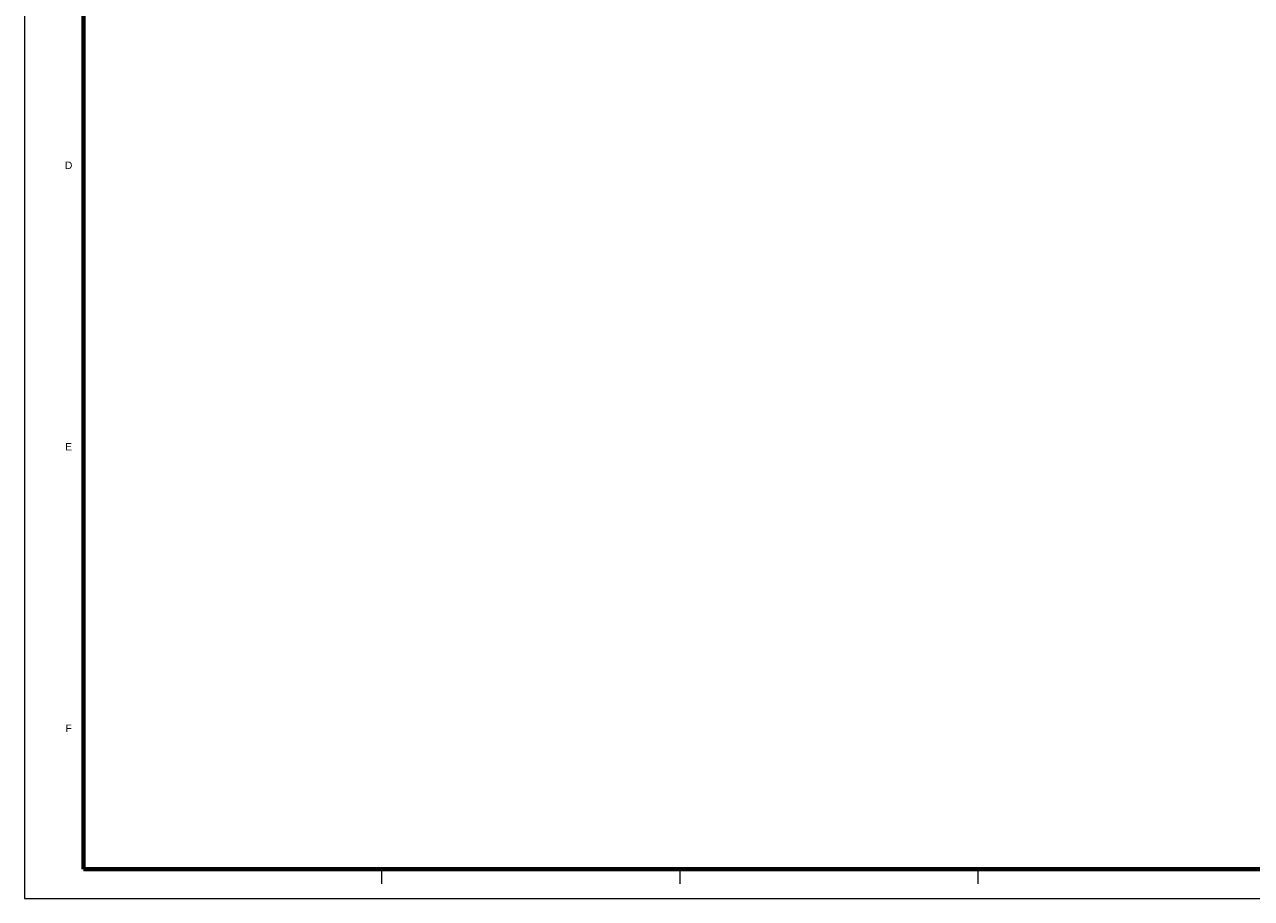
# Model space of a CAD drawing. Header units: millimetres. Extents: x 0 to 841, y 0 to 594.
# Tile 1 of 3: x 0 to 417, y 0 to 297. Entities that reach past the tile are written whole.
import ezdxf
from ezdxf.enums import TextEntityAlignment as Align

# ---------------------------------------------------------------- set-up
doc = ezdxf.new("R2010")
doc.units = ezdxf.units.MM
for name, color, linetype, lineweight in [('FINA', 7, 'CONTINUOUS', 18), ('MARCO', 7, 'CONTINUOUS', 70), ('TXT', 7, 'CONTINUOUS', 25)]:
    doc.layers.add(name, color=color, linetype=linetype, lineweight=lineweight)
doc.styles.add('STD', font='LiberationSans-Regular.ttf')

msp = doc.modelspace()

# ---------------------------------------------------------------- linework, layer by layer
at = {"layer": 'FINA'}
for p, q in [((121.375, 10), (121.375, 5)), ((222.75, 10), (222.75, 5)), ((324.125, 10), (324.125, 5))]:
    msp.add_line(p, q, dxfattribs=at)
msp.add_lwpolyline([(0, 0), (841, 0), (841, 594), (0, 594)], close=True, dxfattribs=at)
at = {"layer": 'MARCO'}
msp.add_lwpolyline([(20, 10), (831, 10), (831, 584), (20, 584)], close=True, dxfattribs=at)

# ---------------------------------------------------------------- texts
at = {"layer": 'TXT', "style": 'STD'}
for s, p in [('D', (15, 249.167)), ('E', (15, 153.5)), ('F', (15, 57.833))]:
    msp.add_text(s, height=2.5, dxfattribs=at).set_placement(p, align=Align.MIDDLE_CENTER)

doc.saveas('drawing.dxf')
